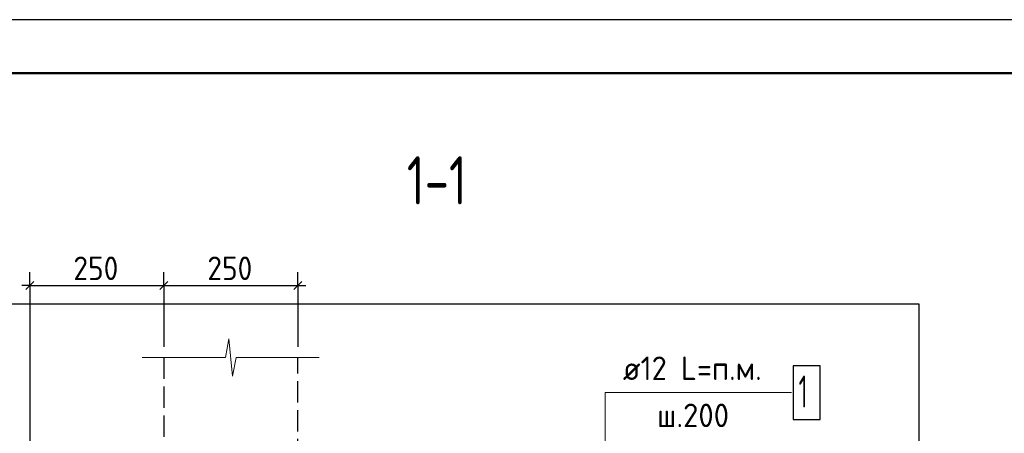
# Model space of a CAD drawing. Header units: millimetres. Extents: x 0 to 42000, y 0 to 29700.
# Tile 12 of 18: x 7200 to 16387, y 25838 to 29700. Entities that reach past the tile are written whole.
import ezdxf

# ---------------------------------------------------------------- set-up
doc = ezdxf.new("R2010")
doc.units = ezdxf.units.MM
doc.linetypes.add('______2', pattern=[270, 200, -70])
for name, color, linetype, lineweight in [('Standard', 7, 'Continuous', 25), ('ЖБ Стена верхний уровень', 7, 'Continuous', 35), ('Заголовок чертежа', 7, 'Continuous', 25), ('Примечания_1', 7, 'Continuous', 13), ('Фоновоя арматура Х1', 52, 'Continuous', 25)]:
    doc.layers.add(name, color=color, linetype=linetype, lineweight=lineweight)
doc.layers.add('Размерная выноска', color=7, linetype='Continuous')
doc.styles.add('ISOCPEUR', font='txt')

msp = doc.modelspace()

# ---------------------------------------------------------------- linework, layer by layer
at = {"layer": 'Standard', "color": 251, "linetype": 'Continuous', "lineweight": -3, "true_color": 0x656565, "transparency": 33554687}
for p, q in [((7296.2, 27218.6), (7296.2, 27343.6)), ((8546.2, 27218.6), (8546.2, 27343.6)), ((9796.2, 27218.6), (9796.2, 27343.6)), ((7296.2, 27218.6), (7296.2, 27093.6)), ((7296.2, 27218.6), (7296.2, 25145)), ((8546.2, 27218.6), (8546.2, 27093.6)), ((8546.2, 27218.6), (8546.2, 26645)), ((9796.2, 27218.6), (9796.2, 27093.6)), ((9796.2, 27218.6), (9796.2, 26645))]:
    msp.add_line(p, q, dxfattribs=at)
at = {"layer": 'Standard', "color": 7, "linetype": 'Continuous', "lineweight": -3, "transparency": 33554687}
for p, q in [((7296.2, 27218.6), (7221.2, 27218.6)), ((7296.2, 27218.6), (8546.2, 27218.6)), ((8546.2, 27218.6), (9796.2, 27218.6)), ((9796.2, 27218.6), (9871.2, 27218.6))]:
    msp.add_line(p, q, dxfattribs=at)
at = {"layer": 'Standard', "color": 7, "linetype": 'Continuous', "lineweight": 25, "transparency": 33554687}
for p, q in [((7258.7, 27181.1), (7333.7, 27256.1)), ((8508.7, 27181.1), (8583.7, 27256.1)), ((9758.7, 27181.1), (9833.7, 27256.1))]:
    msp.add_line(p, q, dxfattribs=at)
msp.add_lwpolyline([(0, 0), (42000, 0), (42000, 29700), (0, 29700), (0, 0)], close=True, dxfattribs=at)
at = {"layer": 'Standard', "color": 7, "linetype": 'Continuous', "lineweight": 50, "transparency": 33554687}
msp.add_lwpolyline([(2000, 29200), (41500, 29200), (41500, 500), (2000, 500), (2000, 29200)], close=True, dxfattribs=at)
at = {"layer": 'Standard', "color": 7, "linetype": 'Continuous', "lineweight": 13, "transparency": 33554687}
msp.add_lwpolyline([(41500, 29200), (2000, 29200), (2000, 500), (41500, 500), (41500, 29200)], dxfattribs=at)
at = {"layer": 'Standard', "color": 254, "linetype": 'Continuous', "lineweight": 25, "true_color": 0xc4c4ff, "transparency": 33554687}
msp.add_lwpolyline([(3907.5, 22545), (15594.3, 22545), (15594.3, 27045), (3907.5, 27045), (3907.5, 22545)], dxfattribs=at)
at = {"layer": 'ЖБ Стена верхний уровень', "color": 253, "linetype": '______2', "lineweight": 25, "true_color": 0xa0a0a0, "transparency": 33554687}
for p, q in [((8546.2, 26545), (8546.2, 25045)), ((9796.2, 25045), (9796.2, 26545))]:
    msp.add_line(p, q, dxfattribs=at)
at = {"layer": 'Примечания_1', "color": 7, "linetype": 'Continuous', "lineweight": 13, "transparency": 33554687}
for p, q in [((9120.2, 26545), (9153.2, 26720)), ((9153.2, 26720), (9186.2, 26370)), ((8344.7, 26545), (9120.2, 26545)), ((9186.2, 26370), (9219.2, 26545)), ((9219.2, 26545), (9994.7, 26545)), ((9994.7, 26545), (9994.7, 26545))]:
    msp.add_line(p, q, dxfattribs=at)
at = {"layer": 'Размерная выноска', "color": 7, "linetype": 'Continuous', "lineweight": 13, "transparency": 33554687}
msp.add_lwpolyline([(12946.2, 23435), (12663.4, 23717.8), (12663.4, 26217.8), (14401.1, 26217.8)], dxfattribs=at)
at = {"layer": 'Фоновоя арматура Х1', "color": 7, "linetype": 'Continuous', "lineweight": 25, "transparency": 33554687}
msp.add_lwpolyline([(14418.4, 25967.8), (14668.4, 25967.8), (14668.4, 26467.8), (14418.4, 26467.8), (14418.4, 25967.8)], dxfattribs=at)

# ---------------------------------------------------------------- texts
at = {"layer": 'Standard', "color": 7, "linetype": 'Continuous', "lineweight": 25, "transparency": 33554687, "char_height": 220, "width": 561.988, "attachment_point": 7, "style": 'ISOCPEUR'}
for insert in [(7701.2, 27268.6), (8951.2, 27268.6)]:
    msp.add_mtext('\\W0.91;250', dxfattribs=dict(at, insert=insert))
at = {"layer": 'Заголовок чертежа', "color": 7, "linetype": 'Continuous', "lineweight": 50, "transparency": 33554687, "insert": (10812.7, 27975), "char_height": 450, "width": 930.995, "attachment_point": 7, "style": 'ISOCPEUR'}
msp.add_mtext('\\W0.74;1-1', dxfattribs=at)
at = {"layer": 'Фоновоя арматура Х1', "color": 7, "linetype": 'Continuous', "lineweight": 13, "transparency": 33554687, "attachment_point": 7, "style": 'ISOCPEUR'}
for s, insert, char_height, width in [('\\W0.94;ø12 L=п.м. ', (12828.4, 26335.2), 220, 1599.147), ('\\W0.56;1', (14468.4, 26077.8), 300, 233.324), ('\\W0.95;ш.200 ', (13147.4, 25895.2), 220, 962.136)]:
    msp.add_mtext(s, dxfattribs=dict(at, insert=insert, char_height=char_height, width=width))

doc.saveas('drawing.dxf')
